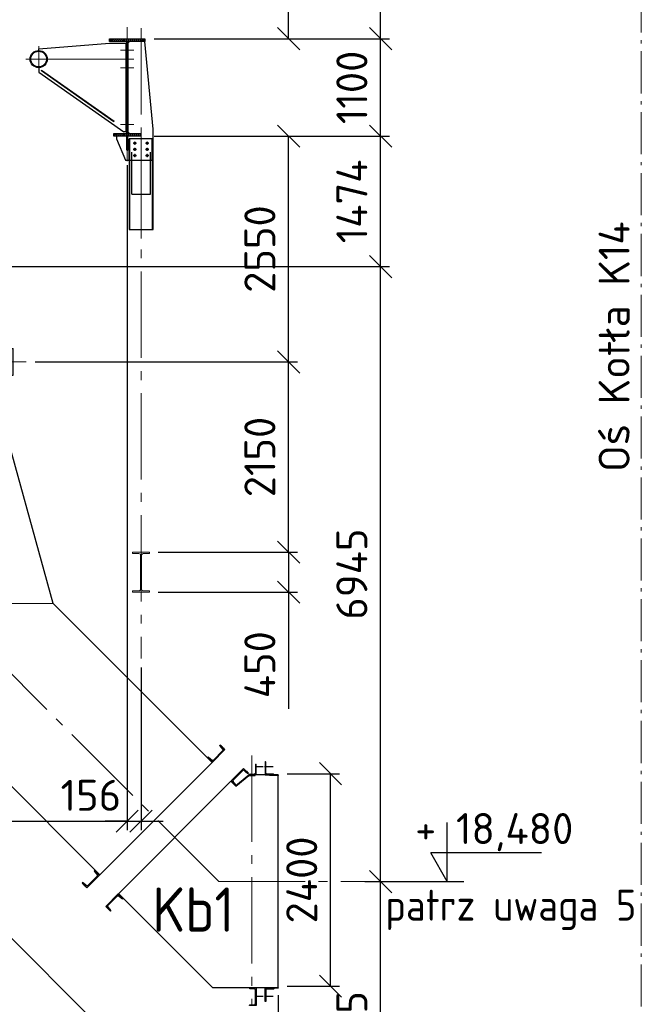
# Model space of a CAD drawing. Header units: millimetres. Extents: x 0 to 129400, y 0 to 84100.
# Tile 10 of 29: x 14976 to 21997, y 54159 to 65278. Entities that reach past the tile are written whole.
import ezdxf
from ezdxf.enums import TextEntityAlignment as Align

# ---------------------------------------------------------------- set-up
doc = ezdxf.new("R2010")
doc.units = ezdxf.units.MM
doc.header["$LTSCALE"] = 100
for name, pattern in [('CENTER2', [1.125, 0.75, -0.125, 0.125, -0.125]), ('gen3', [6.25, 4.75, -1.5]), ('gen3a', [3.125, 2.25, -0.875]), ('gen7', [13.75, 9.75, -1.5, 1, -1.5]), ('gen7a', [6.875, 4.75, -0.875, 0.375, -0.875])]:
    doc.linetypes.add(name, pattern=pattern)
doc.layers.get('Defpoints').update_dxf_attribs({"color": 5, "lineweight": 50})
for name, color, linetype in [('01S', 4, 'Continuous'), ('03S', 1, 'CENTER2'), ('06S', 2, 'Continuous'), ('07', 2, 'Continuous'), ('0S', 7, 'Continuous'), ('3', 3, 'gen3'), ('4', 3, 'Continuous'), ('5', 3, 'Continuous'), ('6', 2, 'Continuous'), ('8', 8, 'Continuous'), ('Rbcs_EX_Profile', 7, 'Continuous')]:
    doc.layers.add(name, color=color, linetype=linetype)
for name, color, linetype, lineweight in [('1', 4, 'Continuous', 0), ('3a', 3, 'gen3a', 0), ('7', 1, 'gen7', 0), ('7a', 1, 'gen7a', 0), ('AM_4', 3, 'Continuous', 25), ('AM_5', 3, 'Continuous', 25)]:
    doc.layers.add(name, color=color, linetype=linetype, lineweight=lineweight)
doc.styles.get("Standard").update_dxf_attribs({"font": 'isocpeur.ttf'})
doc.linetypes.add('Amzigzag', pattern='A,0.0001,[136,genltshp.shx,S=0.04,R=0,X=0,Y=0],-11', length=11.0001)
doc.dimstyles.new('AM_DIN$0', dxfattribs={"dimtxt": 3.5, "dimasz": 2.5, "dimexe": 1, "dimexo": 1, "dimgap": 1.5, "dimtad": 1, "dimdsep": 46, "dimtxsty": 'Standard', "dimblk": 'OBLIQUE', "dimcen": 0, "dimclrd": 256, "dimclre": 256, "dimclrt": 2, "dimadec": 0, "dimazin": 2, "dimtp": 0.1, "dimtm": 0.1, "dimtfac": 0.71, "dimtmove": 0, "dimatfit": 3, "dimfxl": 0, "dimlwd": -1, "dimlwe": -1, "dimarcsym": 0})
pattern_1 = [(135, (-19881.25, -14833.221), (-11.22532, -11.22532), [])]
pattern_2 = [(45, (-19881.25, -14833.221), (-11.22532, 11.22532), [])]

# ---------------------------------------------------------------- blocks, each defined once
blk = doc.blocks.new('_Oblique')
at = {"color": 0, "linetype": 'ByBlock', "lineweight": -2}
blk.add_line((-0.5, -0.5), (0.5, 0.5), dxfattribs=at)
blk = doc.blocks.new('*D30')
at = {"layer": 'AM_5', "linetype": 'ByBlock'}
for p, q in [((18974, 55544), (19153, 55544)), ((19053, 52049), (19053, 55544)), ((16991, 52049), (19153, 52049))]:
    blk.add_line(p, q, dxfattribs=at)
at = {"layer": 'Defpoints', "color": 0}
for p in [(18874, 55544), (19053, 55544), (16891, 52049)]:
    blk.add_point(p, dxfattribs=at)
at = {"layer": 'AM_5', "xscale": 250, "yscale": 250, "zscale": 250}
for p, rotation in [((19053, 55544), 90), ((19053, 52049), 270)]:
    blk.add_blockref('_Oblique', p, dxfattribs=dict(at, rotation=rotation))
at = {"layer": 'AM_5', "color": 2, "insert": (18728, 53797), "char_height": 350, "attachment_point": 5, "rotation": 90}
blk.add_mtext('3495', dxfattribs=at)
blk = doc.blocks.new('*D31')
at = {"layer": 'AM_5', "linetype": 'ByBlock'}
for p, q in [((14197, 62489), (19153, 62489)), ((19053, 55544), (19053, 62489)), ((18974, 55544), (19153, 55544))]:
    blk.add_line(p, q, dxfattribs=at)
at = {"layer": 'Defpoints', "color": 0}
for p in [(14097, 62489), (19053, 62489), (18874, 55544)]:
    blk.add_point(p, dxfattribs=at)
at = {"layer": 'AM_5', "xscale": 250, "yscale": 250, "zscale": 250}
for p, rotation in [((19053, 62489), 90), ((19053, 55544), 270)]:
    blk.add_blockref('_Oblique', p, dxfattribs=dict(at, rotation=rotation))
at = {"layer": 'AM_5', "color": 2, "insert": (18728, 59017), "char_height": 350, "attachment_point": 5, "rotation": 90}
blk.add_mtext('6945', dxfattribs=at)
blk = doc.blocks.new('*D32')
at = {"layer": 'AM_5', "linetype": 'ByBlock'}
for p, q in [((16647, 63963), (19153, 63963)), ((19053, 62489), (19053, 63963)), ((14197, 62489), (19153, 62489))]:
    blk.add_line(p, q, dxfattribs=at)
at = {"layer": 'Defpoints', "color": 0}
for p in [(16547, 63963), (19053, 63963), (14097, 62489)]:
    blk.add_point(p, dxfattribs=at)
at = {"layer": 'AM_5', "xscale": 250, "yscale": 250, "zscale": 250}
for p, rotation in [((19053, 63963), 90), ((19053, 62489), 270)]:
    blk.add_blockref('_Oblique', p, dxfattribs=dict(at, rotation=rotation))
at = {"layer": 'AM_5', "color": 2, "insert": (18728, 63226), "char_height": 350, "attachment_point": 5, "rotation": 90}
blk.add_mtext('1474', dxfattribs=at)
blk = doc.blocks.new('*D33')
at = {"layer": 'AM_5', "linetype": 'ByBlock'}
for p, q in [((16497, 65063), (19153, 65063)), ((19053, 63963), (19053, 65063)), ((16647, 63963), (19153, 63963))]:
    blk.add_line(p, q, dxfattribs=at)
at = {"layer": 'Defpoints', "color": 0}
for p in [(16397, 65063), (19053, 65063), (16547, 63963)]:
    blk.add_point(p, dxfattribs=at)
at = {"layer": 'AM_5', "xscale": 250, "yscale": 250, "zscale": 250}
for p, rotation in [((19053, 65063), 90), ((19053, 63963), 270)]:
    blk.add_blockref('_Oblique', p, dxfattribs=dict(at, rotation=rotation))
at = {"layer": 'AM_5', "color": 2, "insert": (18728, 64513), "char_height": 350, "attachment_point": 5, "rotation": 90}
blk.add_mtext('1100', dxfattribs=at)
blk = doc.blocks.new('*D34')
at = {"layer": 'AM_5', "linetype": 'ByBlock'}
for p, q in [((18356, 71402), (19153, 71402)), ((19053, 65063), (19053, 71402)), ((16497, 65063), (19153, 65063))]:
    blk.add_line(p, q, dxfattribs=at)
at = {"layer": 'Defpoints', "color": 0}
for p in [(18256, 71402), (19053, 71402), (16397, 65063)]:
    blk.add_point(p, dxfattribs=at)
at = {"layer": 'AM_5', "xscale": 250, "yscale": 250, "zscale": 250}
for p, rotation in [((19053, 71402), 90), ((19053, 65063), 270)]:
    blk.add_blockref('_Oblique', p, dxfattribs=dict(at, rotation=rotation))
at = {"layer": 'AM_5', "color": 2, "insert": (18728, 68233), "char_height": 350, "attachment_point": 5, "rotation": 90}
blk.add_mtext('6338', dxfattribs=at)
blk = doc.blocks.new('*D35')
at = {"layer": 'AM_5', "linetype": 'ByBlock'}
for p, q in [((16542, 59264), (18114, 59264)), ((18014, 59264), (18014, 58814)), ((16542, 58814), (18114, 58814)), ((18014, 58814), (18014, 57494))]:
    blk.add_line(p, q, dxfattribs=at)
at = {"layer": 'Defpoints', "color": 0}
for p in [(16442, 59264), (18014, 59264), (16442, 58814)]:
    blk.add_point(p, dxfattribs=at)
at = {"layer": 'AM_5', "xscale": 250, "yscale": 250, "zscale": 250}
for p, rotation in [((18014, 59264), 90), ((18014, 58814), 270)]:
    blk.add_blockref('_Oblique', p, dxfattribs=dict(at, rotation=rotation))
at = {"layer": 'AM_5', "color": 2, "insert": (17689, 57994), "char_height": 350, "attachment_point": 5, "rotation": 90}
blk.add_mtext('450', dxfattribs=at)
blk = doc.blocks.new('*D36')
at = {"layer": 'AM_5', "linetype": 'ByBlock'}
for p, q in [((15151, 61413), (18114, 61413)), ((18014, 59264), (18014, 61413)), ((16542, 59264), (18114, 59264))]:
    blk.add_line(p, q, dxfattribs=at)
at = {"layer": 'Defpoints', "color": 0}
for p in [(15051, 61413), (18014, 61413), (16442, 59264)]:
    blk.add_point(p, dxfattribs=at)
at = {"layer": 'AM_5', "xscale": 250, "yscale": 250, "zscale": 250}
for p, rotation in [((18014, 61413), 90), ((18014, 59264), 270)]:
    blk.add_blockref('_Oblique', p, dxfattribs=dict(at, rotation=rotation))
at = {"layer": 'AM_5', "color": 2, "insert": (17689, 60339), "char_height": 350, "attachment_point": 5, "rotation": 90}
blk.add_mtext('2150', dxfattribs=at)
blk = doc.blocks.new('*D37')
at = {"layer": 'AM_5', "linetype": 'ByBlock'}
for p, q in [((16497, 63963), (18114, 63963)), ((18014, 61413), (18014, 63963)), ((15151, 61413), (18114, 61413))]:
    blk.add_line(p, q, dxfattribs=at)
at = {"layer": 'Defpoints', "color": 0}
for p in [(16397, 63963), (18014, 63963), (15051, 61413)]:
    blk.add_point(p, dxfattribs=at)
at = {"layer": 'AM_5', "xscale": 250, "yscale": 250, "zscale": 250}
for p, rotation in [((18014, 63963), 90), ((18014, 61413), 270)]:
    blk.add_blockref('_Oblique', p, dxfattribs=dict(at, rotation=rotation))
at = {"layer": 'AM_5', "color": 2, "insert": (17689, 62688), "char_height": 350, "attachment_point": 5, "rotation": 90}
blk.add_mtext('2550', dxfattribs=at)
blk = doc.blocks.new('*D38')
at = {"layer": 'AM_5', "linetype": 'ByBlock'}
for p, q in [((13360, 66764), (18114, 66764)), ((18014, 65063), (18014, 66764)), ((16497, 65063), (18114, 65063))]:
    blk.add_line(p, q, dxfattribs=at)
at = {"layer": 'Defpoints', "color": 0}
for p in [(13260, 66764), (18014, 66764), (16397, 65063)]:
    blk.add_point(p, dxfattribs=at)
at = {"layer": 'AM_5', "xscale": 250, "yscale": 250, "zscale": 250}
for p, rotation in [((18014, 66764), 90), ((18014, 65063), 270)]:
    blk.add_blockref('_Oblique', p, dxfattribs=dict(at, rotation=rotation))
at = {"layer": 'AM_5', "color": 2, "insert": (17689, 65914), "char_height": 350, "attachment_point": 5, "rotation": 90}
blk.add_mtext('1701', dxfattribs=at)
blk = doc.blocks.new('*D42')
at = {"layer": 'AM_5', "linetype": 'ByBlock'}
for p, q in [((17897, 54263), (17897, 48650)), ((17597, 54058), (17597, 48650)), ((17597, 48750), (17347, 48750)), ((17597, 48750), (17897, 48750)), ((17897, 48750), (19449, 48750))]:
    blk.add_line(p, q, dxfattribs=at)
at = {"layer": 'Defpoints', "color": 0}
for p in [(17897, 54363), (17597, 54158), (17597, 48750)]:
    blk.add_point(p, dxfattribs=at)
at = {"layer": 'AM_5', "xscale": 250, "yscale": 250, "zscale": 250}
blk.add_blockref('_Oblique', (17597, 48750), dxfattribs=at)
at = {"layer": 'AM_5', "xscale": 250, "yscale": 250, "zscale": 250, "rotation": 180}
blk.add_blockref('_Oblique', (17897, 48750), dxfattribs=at)
at = {"layer": 'AM_5', "color": 2, "insert": (18967, 49075), "char_height": 350, "attachment_point": 5}
blk.add_mtext('300', dxfattribs=at)
blk = doc.blocks.new('IPE450')
for p, q in [((95, 0), (-95, 0)), ((95, 0), (95, -14.6)), ((-95, 0), (-95, -14.6)), ((-25.7, -14.6), (-95, -14.6)), ((-4.7, -35.6), (-4.7, -414.4)), ((4.7, -35.6), (4.7, -414.4)), ((95, -14.6), (25.7, -14.6)), ((-95, -435.4), (-95, -450)), ((-25.7, -435.4), (-95, -435.4)), ((95, -435.4), (25.7, -435.4)), ((95, -435.4), (95, -450)), ((95, -450), (-95, -450))]:
    blk.add_line(p, q)
for centre, start, end in [((-25.7, -35.6), 0, 90), ((25.7, -35.6), 90, 180), ((-25.7, -414.4), 270, 0), ((25.7, -414.4), 180, 270)]:
    blk.add_arc(centre, 21, start, end)
blk = doc.blocks.new('K2B1')
blk.add_hatch(color=4).paths.add_polyline_path([(-5020, 6312), (-4957, 6375), (-5174, 6591), (-5067, 6698), (-4850, 6482), (-4788, 6545), (-4697, 6222)])
for p, q in [((-7005, 7064), (-7005, 7364)), ((-3895, 7364), (-3895, 7064)), ((-7005, 7064), (-3895, 7064)), ((-6800, 6714), (-6800, 7064)), ((-4100, 7064), (-4100, 6842)), ((-4100, 6842), (1200, 1542)), ((-6800, 6714), (-6150, 6064)), ((-3321, 3943), (-6150, 6064)), ((-3321, 3943), (-1200, 1114)), ((1200, 450), (1200, 1542)), ((-1200, 450), (-1200, 1114)), ((-1405, 150), (-1405, 450)), ((-1405, 450), (1405, 450)), ((1405, 150), (1405, 450)), ((-1405, 150), (1405, 150)), ((-1200, 0), (-1200, 150)), ((1200, 0), (1200, 150)), ((1200, 0), (-1200, 0))]:
    blk.add_line(p, q)
at = {"color": 4}
for p, q in [((-5067, 6698), (-4850, 6482)), ((-5174, 6591), (-4957, 6375)), ((-5012, 6644), (-5119, 6537)), ((-4850, 6482), (-4788, 6545)), ((-4697, 6222), (-4788, 6545)), ((-4957, 6375), (-5020, 6312)), ((-4697, 6222), (-5020, 6312))]:
    blk.add_line(p, q, dxfattribs=at)
at = {"layer": '7'}
for p, q in [((-7000, 7214), (-3900, 7214)), ((-5450, 7214), (-5450, 6552)), ((0, -650), (0, 695)), ((-1594, 300), (1594, 300))]:
    blk.add_line(p, q, dxfattribs=at)
blk = doc.blocks.new('*D59')
at = {"layer": 'AM_5', "linetype": 'ByBlock'}
for p, q in [((17997, 56763), (18587, 56763)), ((18487, 54363), (18487, 56763)), ((17997, 54363), (18587, 54363))]:
    blk.add_line(p, q, dxfattribs=at)
at = {"layer": 'Defpoints', "color": 0}
for p in [(17897, 56763), (18487, 56763), (17897, 54363)]:
    blk.add_point(p, dxfattribs=at)
at = {"layer": 'AM_5', "xscale": 250, "yscale": 250, "zscale": 250}
for p, rotation in [((18487, 56763), 90), ((18487, 54363), 270)]:
    blk.add_blockref('_Oblique', p, dxfattribs=dict(at, rotation=rotation))
at = {"layer": 'AM_5', "color": 2, "insert": (18162, 55563), "char_height": 350, "attachment_point": 5, "rotation": 90}
blk.add_mtext('2400', dxfattribs=at)
blk = doc.blocks.new('*D238')
at = {"layer": 'AM_5', "linetype": 'ByBlock'}
for p, q in [((16191, 63635), (16191, 56127)), ((7591, 57964), (7591, 56127)), ((7591, 56227), (16191, 56227))]:
    blk.add_line(p, q, dxfattribs=at)
at = {"layer": 'Defpoints', "color": 0}
for p in [(16191, 63735), (7591, 58064), (16191, 56227)]:
    blk.add_point(p, dxfattribs=at)
at = {"layer": 'AM_5', "xscale": 250, "yscale": 250, "zscale": 250, "rotation": 180}
blk.add_blockref('_Oblique', (7591, 56227), dxfattribs=at)
at = {"layer": 'AM_5', "xscale": 250, "yscale": 250, "zscale": 250}
blk.add_blockref('_Oblique', (16191, 56227), dxfattribs=at)
at = {"layer": 'AM_5', "color": 2, "insert": (11891, 56552), "char_height": 350, "attachment_point": 5}
blk.add_mtext('8600', dxfattribs=at)
blk = doc.blocks.new('*D239')
at = {"layer": 'AM_5', "linetype": 'ByBlock'}
for p, q in [((16347, 57964), (16347, 56127)), ((16191, 57749), (16191, 56127)), ((16191, 56227), (15941, 56227)), ((16191, 56227), (16347, 56227)), ((16347, 56227), (16597, 56227))]:
    blk.add_line(p, q, dxfattribs=at)
at = {"layer": 'Defpoints', "color": 0}
for p in [(16347, 58064), (16191, 57849), (16347, 56227)]:
    blk.add_point(p, dxfattribs=at)
at = {"layer": 'AM_5', "xscale": 250, "yscale": 250, "zscale": 250}
blk.add_blockref('_Oblique', (16191, 56227), dxfattribs=at)
at = {"layer": 'AM_5', "xscale": 250, "yscale": 250, "zscale": 250, "rotation": 180}
blk.add_blockref('_Oblique', (16347, 56227), dxfattribs=at)
at = {"layer": 'AM_5', "color": 2, "insert": (15780, 56519), "char_height": 350, "attachment_point": 5}
blk.add_mtext('156', dxfattribs=at)
blk = doc.blocks.new('A$C3A341088')
at = {"layer": '8'}
h = blk.add_hatch(dxfattribs=at)
h.set_pattern_fill('ANSI31', color=256, scale=5, style=0)
h.set_pattern_definition([(45, (-28481.25, -13763.221), (-11.22532, 11.22532), [])])
h.paths.add_polyline_path([(-200, 0), (200, 0), (200, -30), (-200, -30)])
h = blk.add_hatch(dxfattribs=at)
h.set_pattern_fill('ANSI31', color=256, scale=5, style=0)
h.set_pattern_definition(pattern_2)
edge = h.paths.add_edge_path()
edge.add_line((4411, -36), (4411, -414))
edge = h.paths.add_edge_path()
edge.add_line((4401, -36), (4401, -414))
edge = h.paths.add_edge_path()
edge.add_line((4501, -450), (4311, -450))
edge = h.paths.add_edge_path()
edge.add_arc((4380, -414), 21, 270, 360)
edge = h.paths.add_edge_path()
edge.add_line((4311, -435), (4311, -450))
edge = h.paths.add_edge_path()
edge.add_line((4380, -435), (4311, -435))
edge = h.paths.add_edge_path()
edge.add_line((4501, -435), (4432, -435))
edge = h.paths.add_edge_path()
edge.add_line((4501, -435), (4501, -450))
edge = h.paths.add_edge_path()
edge.add_arc((4432, -414), 21, 180, 270)
edge = h.paths.add_edge_path()
edge.add_arc((4380, -36), 21, 0, 90)
edge = h.paths.add_edge_path()
edge.add_arc((4432, -36), 21, 90, 180)
edge = h.paths.add_edge_path()
edge.add_line((4501, 0), (4311, 0))
edge = h.paths.add_edge_path()
edge.add_line((4380, -15), (4311, -15))
edge = h.paths.add_edge_path()
edge.add_line((4311, 0), (4311, -15))
edge = h.paths.add_edge_path()
edge.add_line((4501, -15), (4432, -15))
edge = h.paths.add_edge_path()
edge.add_line((4501, 0), (4501, -15))
h = blk.add_hatch(dxfattribs=at)
h.set_pattern_fill('ANSI31', color=256, scale=5, style=0)
h.set_pattern_definition([(45, (-19881.25, -13763.221), (-11.22532, 11.22532), [])])
h.paths.add_polyline_path([(8400, 0), (8800, 0), (8800, -30), (8400, -30)])
h = blk.add_hatch(dxfattribs=at)
h.set_pattern_fill('ANSI31', color=256, scale=5, angle=90, style=0)
h.set_pattern_definition(pattern_1)
h.paths.add_polyline_path([(5, -1070), (-5, -1070), (-5, -30), (5, -30)])
h = blk.add_hatch(dxfattribs=at)
h.set_pattern_fill('ANSI31', color=256, scale=5, angle=90, style=0)
h.set_pattern_definition(pattern_1)
h.paths.add_polyline_path([(8605, -1070), (8595, -1070), (8595, -30), (8605, -30)])
h = blk.add_hatch(dxfattribs=at)
h.set_pattern_fill('ANSI31', color=256, scale=5, style=0)
h.set_pattern_definition([(45, (-28481.25, -14833.221), (-11.22532, 11.22532), [])])
h.paths.add_polyline_path([(-150, -1070), (150, -1070), (150, -1100), (-150, -1100)])
h = blk.add_hatch(dxfattribs=at)
h.set_pattern_fill('ANSI31', color=256, scale=5, style=0)
h.set_pattern_definition(pattern_2)
h.paths.add_polyline_path([(8450, -1070), (8750, -1070), (8750, -1100), (8450, -1100)])
for p, q in [((7600, -113), (8400, -50)), ((8400, -50), (8595, -50)), ((8583, -50), (8583, -1050)), ((7600, -133), (7600, -113)), ((7600, -327), (7600, -377)), ((7600, -377), (8563, -1050)), ((7630, -361), (7633, -357)), ((7630, -361), (8450, -934)), ((7633, -357), (8453, -930)), ((8450, -934), (8453, -930)), ((-150, -1115), (-135, -1100)), ((8583, -1050), (8563, -1050)), ((8595, -1050), (8583, -1050)), ((8595, -1260), (8595, -1100)), ((8605, -1260), (8605, -1100)), ((8595, -1260), (8605, -1260))]:
    blk.add_line(p, q)
for points in [[(-200, 0), (200, 0), (200, -30), (-200, -30)], [(8400, 0), (8800, 0), (8800, -30), (8400, -30)], [(5, -1070), (-5, -1070), (-5, -30), (5, -30)], [(8605, -1070), (8595, -1070), (8595, -30), (8605, -30)], [(-150, -1300), (-160, -1300), (-160, -850), (-150, -850)], [(150, -1300), (160, -1300), (160, -850), (150, -850)], [(-150, -1070), (150, -1070), (150, -1100), (-150, -1100)], [(8450, -1070), (8750, -1070), (8750, -1100), (8450, -1100)]]:
    blk.add_lwpolyline(points, close=True)
for points in [[(-25, -30), (-200, -30), (-200, -80), (-150, -850), (-150, -1055), (-135, -1070), (-25, -1070), (-5, -1050), (-5, -50), (-25, -30)], [(25, -30), (200, -30), (200, -80), (150, -850), (150, -1055), (135, -1070), (25, -1070), (5, -1050), (5, -50), (25, -30)], [(8480, -1100), (8480, -1130), (8581, -1370), (8891, -1370), (8891, -1020), (8800, -30), (8625, -30), (8605, -50), (8605, -1050), (8625, -1070), (8750, -1070), (8750, -1100), (8480, -1100)], [(150, -1370), (-150, -1370), (-150, -1115), (-135, -1100), (135, -1100), (150, -1115), (150, -1370)]]:
    blk.add_lwpolyline(points)
for centre, radius in [((7600, -230), 96.8), ((7600, -230), 88.8), ((-70, -1180), 12), ((70, -1180), 12), ((8686, -1180), 12), ((8826, -1180), 12), ((-70, -1250), 12), ((-70, -1320), 12), ((70, -1250), 12), ((70, -1320), 12), ((8686, -1250), 12), ((8686, -1320), 12), ((8826, -1250), 12), ((8826, -1320), 12)]:
    blk.add_circle(centre, radius)
at = {"layer": '1'}
for p, q in [((-135, -1370), (-135, -2155)), ((-135, -1380), (-125, -1380)), ((-125, -1380), (-125, -2155)), ((125, -1380), (125, -2155)), ((125, -1380), (135, -1380)), ((135, -1370), (135, -2155)), ((8621, -1370), (8621, -2155)), ((8621, -1380), (8631, -1380)), ((8631, -1380), (8631, -2155)), ((8881, -1380), (8881, -2155)), ((8881, -1380), (8891, -1380)), ((8891, -1370), (8891, -2155)), ((-125, -1556), (-135, -1556)), ((135, -1556), (125, -1556)), ((8631, -1556), (8621, -1556)), ((8891, -1556), (8881, -1556))]:
    blk.add_line(p, q, dxfattribs=at)
at = {"layer": '3'}
for p, q in [((135, -1130), (-135, -1130)), ((-135, -1370), (-135, -1130)), ((-125, -1380), (-125, -1130)), ((-105, -1756), (-105, -1130)), ((105, -1756), (105, -1130)), ((125, -1380), (125, -1130)), ((135, -1370), (135, -1130)), ((8891, -1130), (8621, -1130)), ((8621, -1370), (8621, -1130)), ((8631, -1380), (8631, -1130)), ((8651, -1756), (8651, -1130)), ((8861, -1756), (8861, -1130)), ((8881, -1380), (8881, -1130)), ((-105, -1756), (105, -1756)), ((8651, -1756), (8861, -1756))]:
    blk.add_line(p, q, dxfattribs=at)
at = {"layer": '3a'}
blk.add_line((8891, -1370), (8891, -1130), dxfattribs=at)
at = {"layer": '7'}
for p, q in [((8600, -1383), (8600, 130)), ((7745, -230), (8676, -230))]:
    blk.add_line(p, q, dxfattribs=at)
at = {"layer": '7a'}
for p, q in [((0, 193), (0, -2429)), ((4406, 189), (4406, -580)), ((7600, -375), (7600, -85)), ((8524, -130), (8676, -130)), ((7745, -230), (7455, -230)), ((8524, -330), (8676, -330)), ((8524, -970), (8676, -970)), ((8756, -1100), (8756, -2255)), ((-88, -1180), (-52, -1180)), ((-70, -1198), (-70, -1162)), ((52, -1180), (88, -1180)), ((70, -1198), (70, -1162)), ((8668, -1180), (8704, -1180)), ((8686, -1198), (8686, -1162)), ((8808, -1180), (8844, -1180)), ((8826, -1198), (8826, -1162)), ((-88, -1250), (-52, -1250)), ((-88, -1320), (-52, -1320)), ((-70, -1268), (-70, -1232)), ((-70, -1338), (-70, -1302)), ((52, -1250), (88, -1250)), ((52, -1320), (88, -1320)), ((70, -1268), (70, -1232)), ((70, -1338), (70, -1302)), ((8668, -1250), (8704, -1250)), ((8668, -1320), (8704, -1320)), ((8686, -1268), (8686, -1232)), ((8686, -1338), (8686, -1302)), ((8808, -1250), (8844, -1250)), ((8808, -1320), (8844, -1320)), ((8826, -1268), (8826, -1232)), ((8826, -1338), (8826, -1302))]:
    blk.add_line(p, q, dxfattribs=at)
at = {"layer": 'AM_4', "linetype": 'Amzigzag'}
for p, q in [((-135, -2155), (135, -2155)), ((8621, -2155), (8891, -2155))]:
    blk.add_line(p, q, dxfattribs=at)
blk.add_blockref('IPE450', (4406, 0))
blk = doc.blocks.new('*D360')
at = {"layer": 'AM_5', "linetype": 'ByBlock'}
for p, q in [((17997, 56763), (18587, 56763)), ((18487, 54363), (18487, 56763)), ((17997, 54363), (18587, 54363))]:
    blk.add_line(p, q, dxfattribs=at)
at = {"layer": 'Defpoints', "color": 0}
for p in [(17897, 56763), (18487, 56763), (17897, 54363)]:
    blk.add_point(p, dxfattribs=at)
at = {"layer": 'AM_5', "xscale": 250, "yscale": 250, "zscale": 250}
for p, rotation in [((18487, 56763), 90), ((18487, 54363), 270)]:
    blk.add_blockref('_Oblique', p, dxfattribs=dict(at, rotation=rotation))
at = {"layer": 'AM_5', "color": 2, "insert": (18162, 55563), "char_height": 350, "attachment_point": 5, "rotation": 90}
blk.add_mtext('2400', dxfattribs=at)
blk = doc.blocks.new('poziom')
at = {"layer": '6', "color": 3}
for p, q in [((0, 0), (0, 6.68)), ((10.65, 3.24), (-1.87, 3.24)), ((0, 0), (-1.87, 3.24))]:
    blk.add_line(p, q, dxfattribs=at)
at = {"layer": '5', "color": 2}
blk.add_attdef('POZIOM', (-2, 4.24), '', height=3.5, dxfattribs=at)
blk = doc.blocks.new('K1B1_px')
for p, q in [((-4605, 6000), (-4605, 5700)), ((-4605, 6000), (-2995, 6000)), ((-2995, 5700), (-2995, 6000)), ((-4605, 5700), (-2995, 5700)), ((-4400, 5700), (-4400, 2442)), ((-4400, 5700), (-4400, 5459)), ((-3200, 5500), (-3200, 5700)), ((-2542, 3121), (-3200, 5500)), ((-747, 1326), (-2542, 3121)), ((-2016, 57), (-4400, 2442)), ((-744, 1329), (-2020, 53))]:
    blk.add_line(p, q)
at = {"layer": '1'}
for p, q in [((-3200, 5500), (-4400, 5500)), ((-2542, 3121), (-4400, 3121))]:
    blk.add_line(p, q, dxfattribs=at)
at = {"layer": '7'}
for p, q in [((-3800, 5500), (-3800, 6736)), ((-4754, 5850), (-2846, 5850)), ((-3471, 2781), (-3800, 5500)), ((-670, -20), (-3471, 2781)), ((-300, 1405), (-300, -1405)), ((-670, -20), (997, -20))]:
    blk.add_line(p, q, dxfattribs=at)
blk = doc.blocks.new('CN200-STARY')
at = {"color": 140, "linetype": 'ByBlock'}
for p, q in [((-20, 50), (-19, 50)), ((-20, -50), (-19, -50))]:
    blk.add_line(p, q, dxfattribs=at)
at = {"color": 0, "linetype": 'ByBlock', "ltscale": 0.5}
for points in [[(55, 100), (-20, 100), (-20, -100), (55, -100)], [(55, -100), (55, -92), (-11, -86), (-11, 86), (55, 92), (55, 100)]]:
    blk.add_lwpolyline(points, dxfattribs=at)
at = {"color": 140, "linetype": 'ByBlock'}
for centre, radius, start, end in [((0, -75), 11.5, 180, 264.8212), ((49, -97), 6, 0, 84.8212)]:
    blk.add_arc(centre, radius, start, end, dxfattribs=at)
at = {"layer": 'Defpoints', "linetype": 'Continuous'}
for p, q in [((8, 100), (8, 98)), ((8, 87), (8, 91)), ((20, 100), (20, 98)), ((31, 100), (31, 98)), ((31, 89), (31, 91))]:
    blk.add_line(p, q, dxfattribs=at)
blk = doc.blocks.new('A$C480F48F2')
at = {"layer": '0S'}
for p, q in [((-127, 125), (-1396, -1144)), ((85, -87), (-1184, -1356))]:
    blk.add_line(p, q, dxfattribs=at)
at = {"layer": '0S', "xscale": -1}
for p, rotation in [((-67, 214), 315.0000109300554), ((-1244, -1444), 135.0000109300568)]:
    blk.add_blockref('CN200-STARY', p, dxfattribs=dict(at, rotation=rotation))
at = {"layer": '0S'}
for p, rotation in [((173, -27), 315.0000109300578), ((-1485, -1204), 134.9999893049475)]:
    blk.add_blockref('CN200-STARY', p, dxfattribs=dict(at, rotation=rotation))
blk = doc.blocks.new('A$C72F52441x')
for p, q in [((-236, 1133), (-180, 1077)), ((-180, 1077), (-31, 1200)), ((-179, 1084), (-33, 1205)), ((300, 1205), (-33, 1205)), ((150, 1205), (200, 1205)), ((150, -1205), (200, -1205))]:
    blk.add_line(p, q)
at = {"layer": '01S'}
blk.add_line((300, -1205), (300, 1205), dxfattribs=at)
at = {"layer": '03S'}
for p, q in [((55, 1300), (255, 1300)), ((55, -1295), (255, -1295))]:
    blk.add_line(p, q, dxfattribs=at)
at = {"layer": '0S'}
blk.add_line((41, 1325), (50, 1325), dxfattribs=at)
for points in [[(250, 1205), (250, 1209, 0.414214), (243, 1215), (173, 1215, -0.414214), (160, 1228), (160, 1349, 0.414214), (153, 1355), (150, 1355), (150, 1205)], [(250, -1205), (250, -1209, -0.414214), (243, -1215), (173, -1215, 0.414214), (160, -1228), (160, -1348, -0.414214), (153, -1355), (150, -1355), (150, -1205)]]:
    blk.add_lwpolyline(points, format="xyb", dxfattribs=at)
for points in [[(200, 1205), (300, 1205), (300, 1200), (200, 1200)], [(200, -1200), (300, -1200), (300, -1205), (200, -1205)]]:
    blk.add_lwpolyline(points, close=True, dxfattribs=at)
at = {"layer": 'Rbcs_EX_Profile'}
for p, q in [((41, 1226), (37, 1219)), ((41, 1325), (41, 1226)), ((50, 1205), (50, 1325)), ((-31, 1200), (40, 1200)), ((-23, 1212), (-25, 1210)), ((-25, 1210), (-25, 1208)), ((-25, 1208), (-25, 1205)), ((-21, 1214), (-23, 1212)), ((-19, 1214), (-21, 1214)), ((-19, 1214), (31, 1218)), ((37, 1219), (31, 1218)), ((40, 1200), (40, 1205)), ((-438, -1200), (-1504, -135)), ((300, -1200), (-438, -1200))]:
    blk.add_line(p, q, dxfattribs=at)
blk.add_lwpolyline([(50, -1200), (50, -1400), (-25, -1400), (-25, -1397), (-25, -1395), (-23, -1393), (-21, -1391), (-19, -1391), (31, -1387), (34, -1386), (38, -1384), (40, -1380), (41, -1376), (41, -1224), (40, -1220), (38, -1216), (34, -1214), (31, -1213), (-19, -1209), (-21, -1209), (-23, -1207), (-25, -1205), (-25, -1203), (-25, -1200)], close=True, dxfattribs=at)

msp = doc.modelspace()

# ---------------------------------------------------------------- linework, layer by layer
at = {"layer": '4'}
msp.add_line((18873.61, 55544.24), (19990.94, 55544.24), dxfattribs=at)
at = {"layer": '7'}
msp.add_line((16346.97, 65183.74), (16346.97, 58064.04), dxfattribs=at)
at = {"layer": '7a'}
msp.add_line((21996.97, 50008.32), (21996.97, 71483.69), dxfattribs=at)

# ---------------------------------------------------------------- block references
for name, p in [('A$C3A341088', (7590.97, 65063.41)), ('K1B1_px', (17896.97, 55564.24)), ('K2B1', (15296.97, 51749.4)), ('A$C480F48F2', (17276.24, 56764.24)), ('A$C72F52441x', (17596.97, 55544.24))]:
    msp.add_blockref(name, p)
at = {"layer": '07'}
ref = msp.add_blockref('poziom', (19805.83, 55544.24), dxfattribs=dict(at, xscale=100, yscale=100, zscale=100))
ref.add_attrib('POZIOM', '+ 18,480', (19442.41, 55968.49), dxfattribs={"layer": '5', "color": 2, "height": 350})
at = {"layer": '1'}
msp.add_blockref('IPE450', (16346.97, 59263.74), dxfattribs=at)

# ---------------------------------------------------------------- texts
at = {"layer": '06S', "color": 2, "width": 0.9}
msp.add_text('patrz uwaga 5', height=350, dxfattribs=at).set_placement((19104.94, 54998.56), align=Align.BOTTOM_LEFT)
at = {"layer": '07', "color": 2}
msp.add_text('Oś Kotła K14', height=350, rotation=90, dxfattribs=at).set_placement((21970.07, 60170.97), align=Align.BOTTOM_LEFT)
at = {"layer": '4', "color": 6, "width": 0.9}
msp.add_text('Kb1', height=500, dxfattribs=at).set_placement((16473.72, 54828.27), align=Align.BOTTOM_LEFT)

# ---------------------------------------------------------------- dimensions: what is measured, and where the dimension line sits
at = {"layer": 'AM_5'}
for base, p1, p2, angle, picture, middle in [((19052.96, 71401.74), (16396.97, 65063.41), (18255.53, 71401.74), 90, '*D34', (18727.96, 68232.58)), ((18013.98, 66764.24), (16396.97, 65063.41), (13259.82, 66764.24), 90, '*D38', (17688.98, 65913.83)), ((19052.96, 65063.41), (16546.97, 63963.41), (16396.97, 65063.41), 90, '*D33', (18727.96, 64513.41)), ((19052.96, 63963.41), (14096.97, 62489.24), (16546.97, 63963.41), 90, '*D32', (18727.96, 63226.33)), ((18013.98, 63963.41), (15050.74, 61413.4), (16396.97, 63963.41), 90, '*D37', (17688.98, 62688.41)), ((16190.97, 56226.74), (7590.97, 58064.04), (16190.97, 63735.26), 0, '*D238', (11890.97, 56551.74)), ((19052.96, 62489.24), (18873.61, 55544.24), (14096.97, 62489.24), 90, '*D31', (18727.96, 59016.74)), ((18013.98, 61413.4), (16441.97, 59263.74), (15050.74, 61413.4), 90, '*D36', (17688.98, 60338.57)), ((18487.17, 56763.4), (17896.97, 54363.4), (17896.97, 56763.4), 90, '*D59', (18162.17, 55563.4)), ((18487.17, 56763.4), (17896.97, 54363.4), (17896.97, 56763.4), 90, '*D360', (18162.17, 55563.4)), ((19052.96, 55544.24), (16890.92, 52049.4), (18873.61, 55544.24), 90, '*D30', (18727.96, 53796.82))]:
    dim = msp.add_linear_dim(base=base, p1=p1, p2=p2, angle=angle, dimstyle='AM_DIN$0', override={"dimscale": 100, "dimdec": 0, "dimtp": 3, "dimtm": 0, "dimarcsym": 1}, dxfattribs=at)
    dim.commit()
    dim.dimension.update_dxf_attribs({"geometry": picture, "text_midpoint": middle})
for base, p1, p2, angle, override, picture, middle in [((18013.98, 59263.74), (16441.97, 58813.74), (16441.97, 59263.74), 90, {"dimscale": 100, "dimdec": 0, "dimtp": 3, "dimtm": 0, "dimarcsym": 1}, '*D35', (18013.98, 57993.74)), ((16346.97, 56226.74), (16190.97, 57848.67), (16346.97, 58064.04), 0, {"dimscale": 100, "dimdec": 0, "dimtp": 3, "dimtm": 0, "dimtmove": 2, "dimarcsym": 1}, '*D239', (15779.71, 56518.88))]:
    dim = msp.add_linear_dim(base=base, p1=p1, p2=p2, angle=angle, dimstyle='AM_DIN$0', override=override, dxfattribs=at)
    dim.commit()
    dim.dimension.update_dxf_attribs({"geometry": picture, "text_midpoint": middle, "dimtype": 160})
dim = msp.add_linear_dim(base=(17596.97, 48750.01), p1=(17896.97, 54363.4), p2=(17596.97, 54158.4), dimstyle='AM_DIN$0', override={"dimscale": 100, "dimdec": 0, "dimtp": 3, "dimtm": 0, "dimarcsym": 1}, dxfattribs=at)
dim.commit()
dim.dimension.update_dxf_attribs({"geometry": '*D42', "text_midpoint": (18966.97, 48750.01), "dimtype": 160})

doc.saveas('drawing.dxf')
